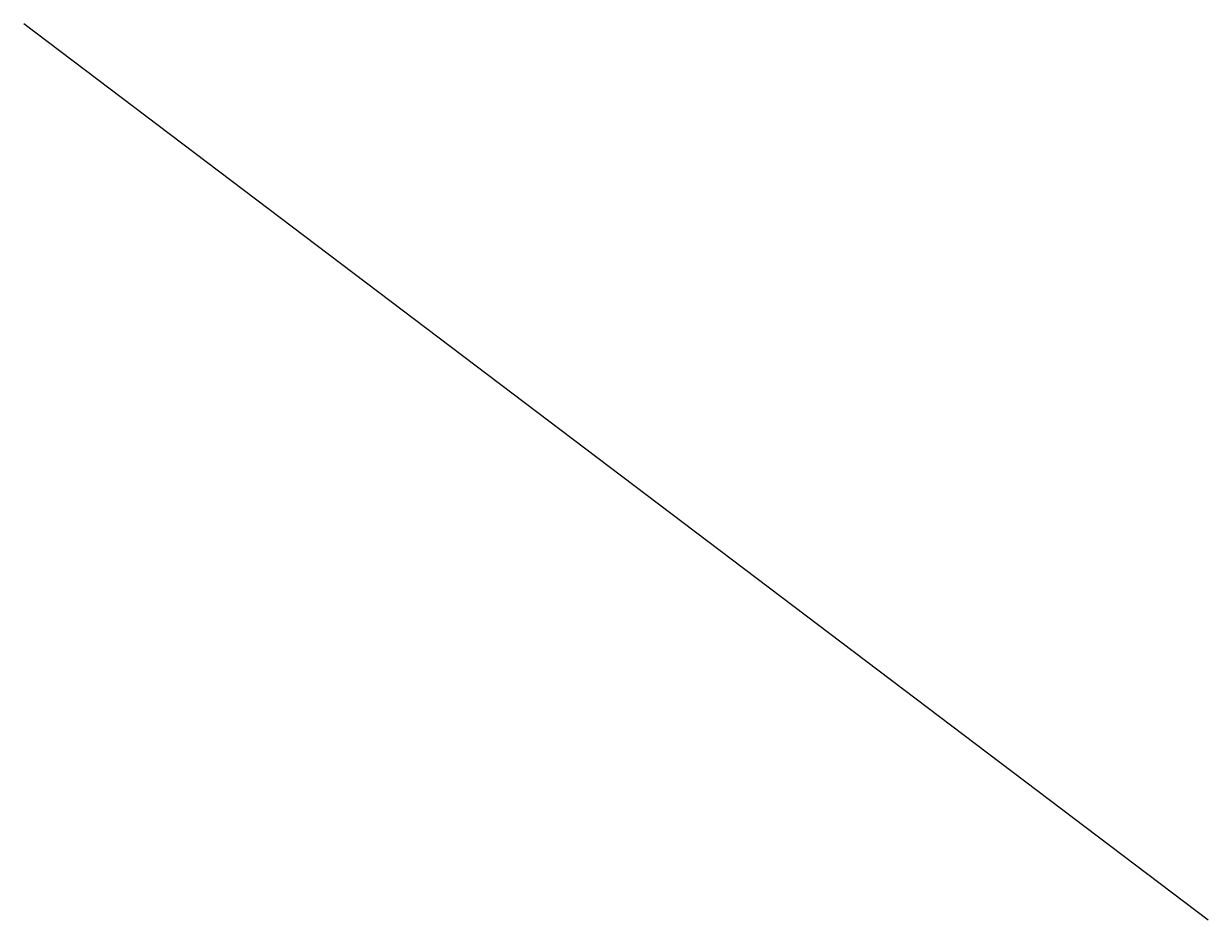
# Model space of a CAD drawing. Header units: centimetres. Extents: x 1590 to 6442358, y 1327 to 6703124.
# Tile 79 of 79: x 5074039 to 6442358, y 5667505 to 6703124. Entities that reach past the tile are written whole.
import ezdxf

# ---------------------------------------------------------------- set-up
doc = ezdxf.new("R2010")
doc.units = ezdxf.units.CM
doc.layers.add('INW_OGRODZENIE @ 1', color=7, linetype='Continuous', lineweight=15)
doc.layers.add('PZT_WYMIARY', color=183, linetype='Continuous', lineweight=13)
doc.layers.add('PZT_OGRODZENIE @ 1', color=7, linetype='Continuous', lineweight=15, true_color=0x00a4a4)
doc.styles.add('ARIAL', font='arial.ttf')
doc.dimstyles.new('500_MDCP_w_metrach', dxfattribs={"dimscale": 0.01, "dimtxt": 80, "dimasz": 60, "dimexe": 40, "dimexo": 10, "dimgap": 5, "dimtad": 1, "dimrnd": 0.01, "dimzin": 9, "dimtxsty": 'ARIAL', "dimblk": 'ARCHTICK', "dimcen": 1, "dimclrd": 256, "dimclre": 256, "dimclrt": 256, "dimadec": 0, "dimazin": 0, "dimtfac": 1, "dimtdec": 1, "dimtix": 1, "dimtmove": 1, "dimatfit": 3, "dimldrblk": 'ARCHTICK', "dimfxl": 40, "dimfxlon": 1, "dimtolj": 1, "dimtzin": 9, "dimlwd": -1, "dimlwe": -1, "dimarcsym": 0})

# ---------------------------------------------------------------- blocks, each defined once
blk = doc.blocks.new('FURTKA')
for points in [[(0, -10), (10, -10), (10, 0), (0, 0)], [(110, -10), (120, -10), (120, 0), (110, 0)]]:
    blk.add_lwpolyline(points, close=True)
at = {"const_width": 7}
blk.add_lwpolyline([(10, -105), (10, -5)], dxfattribs=at)
blk.add_arc((10, -5), 100, 270, 0)
blk = doc.blocks.new('_ArchTick')
at = {"color": 0, "linetype": 'ByBlock', "const_width": 0.15}
blk.add_lwpolyline([(-0.5, -0.5), (0.5, 0.5)], dxfattribs=at)
blk = doc.blocks.new('*D1477')
at = {"layer": 'Defpoints', "color": 0, "transparency": 33554687}
for p in [(5074044, 6703124), (5074044, 6703124), (6442357, 5667509)]:
    blk.add_point(p, dxfattribs=at)
at = {"layer": 'PZT_WYMIARY', "transparency": 33554687}
for p, q in [((5074044, 6703124), (5074044, 6703124)), ((6442357, 5667509), (5074044, 6703124)), ((6442358, 5667510), (6442358, 5667510))]:
    blk.add_line(p, q, dxfattribs=at)
at = {"layer": 'PZT_WYMIARY', "xscale": 0.6, "yscale": 0.6, "zscale": 0.6}
for p, rotation in [((5074044, 6703124), 142.8795847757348), ((6442357, 5667509), 322.8795847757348)]:
    blk.add_blockref('_ArchTick', p, dxfattribs=dict(at, rotation=rotation))
at = {"layer": 'PZT_WYMIARY', "transparency": 33554687, "insert": (5758201, 6185317), "char_height": 0.8, "attachment_point": 5, "rotation": 322.879585, "style": 'ARIAL'}
blk.add_mtext('\\A1;1716035,98', dxfattribs=at)
blk = doc.blocks.new('*D1478')
at = {"layer": 'Defpoints', "color": 0, "transparency": 33554687}
for p in [(5074040, 6703119), (5074040, 6703119), (6442352, 5667505)]:
    blk.add_point(p, dxfattribs=at)
at = {"layer": 'PZT_WYMIARY', "transparency": 33554687}
for p, q in [((6442352, 5667505), (5074040, 6703119)), ((5074040, 6703118), (5074040, 6703118)), ((6442352, 5667505), (6442352, 5667505))]:
    blk.add_line(p, q, dxfattribs=at)
at = {"layer": 'PZT_WYMIARY', "xscale": 0.6, "yscale": 0.6, "zscale": 0.6}
for p, rotation in [((5074040, 6703119), 142.8795847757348), ((6442352, 5667505), 322.8795847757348)]:
    blk.add_blockref('_ArchTick', p, dxfattribs=dict(at, rotation=rotation))
at = {"layer": 'PZT_WYMIARY', "transparency": 33554687, "insert": (5758196, 6185312), "char_height": 0.8, "attachment_point": 5, "rotation": 322.879585, "style": 'ARIAL'}
blk.add_mtext('\\A1;1716034,55', dxfattribs=at)

msp = doc.modelspace()

# ---------------------------------------------------------------- block references
at = {"layer": 'INW_OGRODZENIE @ 1', "transparency": 33554687, "xscale": 0.01, "yscale": 0.01, "zscale": 0.01}
msp.add_blockref('FURTKA', (6442216.091, 5667820.888), dxfattribs=at)
at = {"layer": 'PZT_OGRODZENIE @ 1', "transparency": 33554687, "xscale": 0.01, "yscale": 0.01, "zscale": 0.01}
msp.add_blockref('FURTKA', (6442216.091, 5667818.655), dxfattribs=at)

# ---------------------------------------------------------------- dimensions: what is measured, and where the dimension line sits
at = {"layer": 'PZT_WYMIARY', "transparency": 33554687}
for p1, p2, picture, middle in [((6442352.438, 5667505.19), (5074039.776, 6703118.551), '*D1478', (5758196.427, 6185312.293)), ((6442357.443, 5667509.429), (5074043.639, 6703123.654), '*D1477', (5758200.861, 6185316.965))]:
    dim = msp.add_aligned_dim(p1=p1, p2=p2, distance=0, dimstyle='500_MDCP_w_metrach', dxfattribs=at)
    dim.commit()
    dim.dimension.update_dxf_attribs({"geometry": picture, "text_midpoint": middle})

doc.saveas('drawing.dxf')
